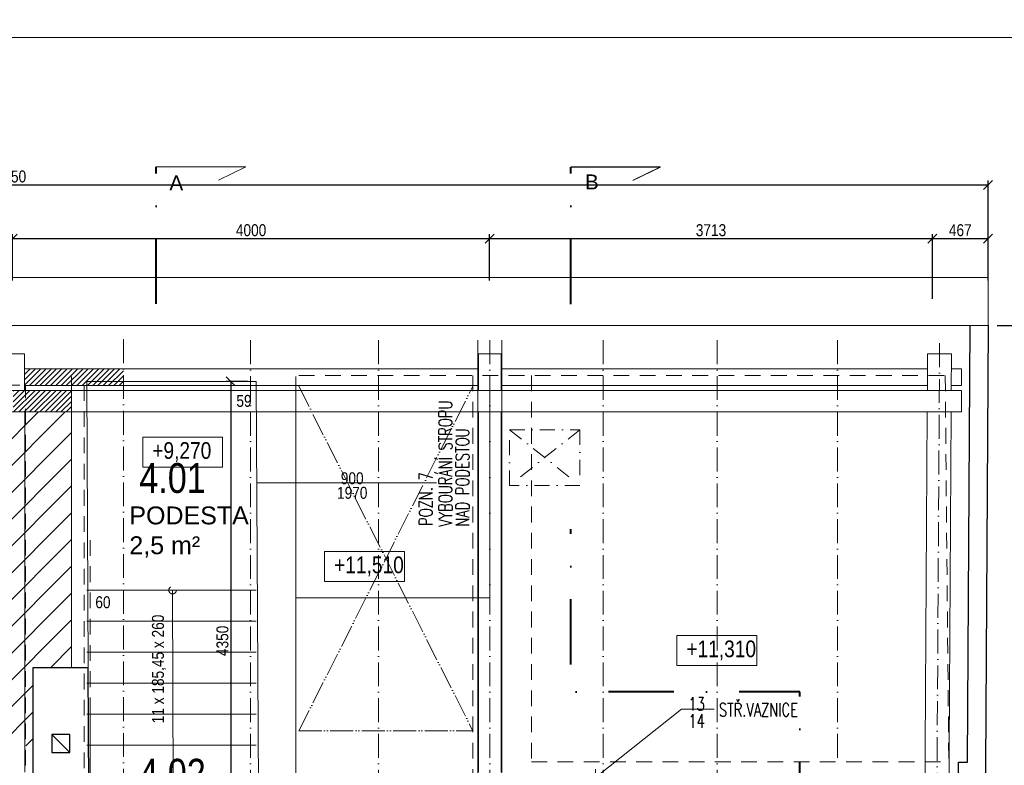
# Model space of a CAD drawing. Header units: millimetres. Extents: x -300958 to -108039, y 30118 to 292543.
# Tile 93 of 256: x -256303 to -248047, y 173407 to 179657. Entities that reach past the tile are written whole.
import ezdxf
from ezdxf.enums import TextEntityAlignment as Align

# ---------------------------------------------------------------- set-up
doc = ezdxf.new("R2010")
doc.units = ezdxf.units.MM
doc.header["$MEASUREMENT"] = 0
for name, pattern in [('ACAD_ISO05W100', [33, 24, -3, 0, -3, 0, -3]), ('CADRA_SOLID', [0]), ('CERCHOVANA1', [6, 4, -1, 0, -1]), ('DASHDOT', [25.4, 12.7, -6.35, 0, -6.35]), ('Dashdot2', [12.7, 6.35, -3.175, 0, -3.175]), ('DGN Style 2', [879.857395, 527.914437, -351.942958]), ('DGN Style 4', [1094.119168, 546.717885, -273.358943, 0.683397, -273.358943])]:
    doc.linetypes.add(name, pattern=pattern)
doc.layers.get('0').update_dxf_attribs({"lineweight": 13})
doc.layers.get('Defpoints').update_dxf_attribs({"color": 3, "lineweight": 13})
for name, color, linetype, lineweight in [('A_Krokev', 134, 'CERCHOVANA1', 9), ('A_Pozednice', 102, 'Continuous', 9), ('A_Vazné trámy', 52, 'Continuous', 9), ('A_Vodorovné prvky krovu', 133, 'Continuous', 9), ('BOURÁNÍ', 40, 'Continuous', 13), ('C_Osy a klenby', 4, 'CERCHOVANA1', 5), ('C_Výměny', 40, 'DASHDOT', 30), ('dims', 7, 'Continuous', 9), ('legenda', 7, 'Continuous', 13), ('popis', 7, 'Continuous', 9), ('RAMECEK', 7, 'Continuous', 0), ('rez', 7, 'Continuous', 13), ('schody', 7, 'Continuous', 13), ('tenka', 7, 'Continuous', 13), ('texts', 3, 'Continuous', 30), ('výškové kóty', 7, 'Continuous', 13), ('walls', 7, 'Continuous', 13)]:
    doc.layers.add(name, color=color, linetype=linetype, lineweight=lineweight)
doc.styles.add('GENERATED_STYLE_8', font='arial.ttf')
doc.styles.get("Standard").update_dxf_attribs({"font": 'txt.shx'})
doc.styles.add('STYLE-0', font='ARIALN.TTF')
doc.styles.add('Style-Arial', font='arial.ttf')
doc.dimstyles.new('arch', dxfattribs={"dimscale": 50, "dimtxt": 2.5, "dimasz": 2.5, "dimexe": 1.25, "dimexo": 0.9, "dimtad": 1, "dimdec": 0, "dimtxsty": 'STYLE-0', "dimblk": 'ARCHTICK', "dimcen": 2.5, "dimadec": 0, "dimazin": 0, "dimtfac": 1, "dimtdec": 0, "dimtmove": 2, "dimatfit": 3, "dimldrblk": 'ARCHTICK', "dimfxl": 0, "dimarcsym": 0})
pattern_1 = [(45, (363481.184, 113006.424), (-22.0970869, 22.0970869), [])]

# ---------------------------------------------------------------- blocks, each defined once
blk = doc.blocks.new('*U7')
at = {"layer": 'rez', "linetype": 'DGN Style 4', "lineweight": 40}
blk.add_line((-376.1, 573.9), (-376.1, -573.9), dxfattribs=at)
at = {"layer": 'rez', "linetype": 'Continuous', "lineweight": 0, "flags": 128}
blk.add_lwpolyline([(-376.1, -573.9), (376.1, -573.9), (146.2, -463.7)], dxfattribs=at)
blk = doc.blocks.new('_ArchTick')
at = {"color": 0, "linetype": 'ByBlock', "flags": 128}
blk.add_lwpolyline([(-0.5, -0.5), (0.5, 0.5)], dxfattribs=at)
blk = doc.blocks.new('*D9')
at = {"layer": 'Defpoints', "color": 0, "linetype": 'Continuous'}
for p in [(-248182.6, 178272.7), (-264632.6, 177495), (-248182.6, 177495)]:
    blk.add_point(p, dxfattribs=at)
at = {"layer": 'dims', "color": 0, "linetype": 'Continuous', "lineweight": -2}
for p, q in [((-264632.6, 177570), (-264632.6, 178310.2)), ((-264632.6, 178272.7), (-248182.6, 178272.7)), ((-248182.6, 177570), (-248182.6, 178310.2))]:
    blk.add_line(p, q, dxfattribs=at)
at = {"layer": 'dims', "color": 0, "linetype": 'Continuous', "lineweight": -2, "xscale": 75, "yscale": 75, "zscale": 75, "rotation": 180}
blk.add_blockref('_ArchTick', (-264632.6, 178272.7), dxfattribs=at)
at = {"layer": 'dims', "color": 0, "linetype": 'Continuous', "lineweight": -2, "xscale": 75, "yscale": 75, "zscale": 75}
blk.add_blockref('_ArchTick', (-248182.6, 178272.7), dxfattribs=at)
at = {"layer": 'dims', "color": 0, "linetype": 'Continuous', "insert": (-256407.6, 178342.5), "char_height": 100, "attachment_point": 5, "style": 'STYLE-0'}
blk.add_mtext('16450', dxfattribs=at)
blk = doc.blocks.new('*D19')
at = {"layer": 'Defpoints', "color": 0, "linetype": 'Continuous'}
for p in [(-252362.6, 177822.6), (-256362.6, 177395), (-252362.6, 177395)]:
    blk.add_point(p, dxfattribs=at)
at = {"layer": 'dims', "color": 0, "linetype": 'Continuous', "lineweight": -2}
for p, q in [((-256362.6, 177470), (-256362.6, 177860.1)), ((-252362.6, 177470), (-252362.6, 177860.1)), ((-256362.6, 177822.6), (-252362.6, 177822.6))]:
    blk.add_line(p, q, dxfattribs=at)
at = {"layer": 'dims', "color": 0, "linetype": 'Continuous', "lineweight": -2, "xscale": 75, "yscale": 75, "zscale": 75, "rotation": 180}
blk.add_blockref('_ArchTick', (-256362.6, 177822.6), dxfattribs=at)
at = {"layer": 'dims', "color": 0, "linetype": 'Continuous', "lineweight": -2, "xscale": 75, "yscale": 75, "zscale": 75}
blk.add_blockref('_ArchTick', (-252362.6, 177822.6), dxfattribs=at)
at = {"layer": 'dims', "color": 0, "linetype": 'Continuous', "insert": (-254362.6, 177892.4), "char_height": 100, "attachment_point": 5, "style": 'STYLE-0'}
blk.add_mtext('4000', dxfattribs=at)
blk = doc.blocks.new('*D20')
at = {"layer": 'Defpoints', "color": 0, "linetype": 'Continuous'}
for p in [(-248650, 177822.6), (-252362.6, 177395), (-248650, 177243.1)]:
    blk.add_point(p, dxfattribs=at)
at = {"layer": 'dims', "color": 0, "linetype": 'Continuous', "lineweight": -2}
for p, q in [((-252362.6, 177470), (-252362.6, 177860.1)), ((-248650, 177318.1), (-248650, 177860.1)), ((-252362.6, 177822.6), (-248650, 177822.6))]:
    blk.add_line(p, q, dxfattribs=at)
at = {"layer": 'dims', "color": 0, "linetype": 'Continuous', "lineweight": -2, "xscale": 75, "yscale": 75, "zscale": 75, "rotation": 180}
blk.add_blockref('_ArchTick', (-252362.6, 177822.6), dxfattribs=at)
at = {"layer": 'dims', "color": 0, "linetype": 'Continuous', "lineweight": -2, "xscale": 75, "yscale": 75, "zscale": 75}
blk.add_blockref('_ArchTick', (-248650, 177822.6), dxfattribs=at)
at = {"layer": 'dims', "color": 0, "linetype": 'Continuous', "insert": (-250506.3, 177892.4), "char_height": 100, "attachment_point": 5, "style": 'STYLE-0'}
blk.add_mtext('3713', dxfattribs=at)
blk = doc.blocks.new('*D21')
at = {"layer": 'Defpoints', "color": 0, "linetype": 'Continuous'}
for p in [(-248182.6, 177822.6), (-248182.6, 177395), (-248650, 177243.1)]:
    blk.add_point(p, dxfattribs=at)
at = {"layer": 'dims', "color": 0, "linetype": 'Continuous', "lineweight": -2}
for p, q in [((-248650, 177318.1), (-248650, 177860.1)), ((-248182.6, 177470), (-248182.6, 177860.1)), ((-248650, 177822.6), (-248182.6, 177822.6))]:
    blk.add_line(p, q, dxfattribs=at)
at = {"layer": 'dims', "color": 0, "linetype": 'Continuous', "lineweight": -2, "xscale": 75, "yscale": 75, "zscale": 75, "rotation": 180}
blk.add_blockref('_ArchTick', (-248650, 177822.6), dxfattribs=at)
at = {"layer": 'dims', "color": 0, "linetype": 'Continuous', "lineweight": -2, "xscale": 75, "yscale": 75, "zscale": 75}
blk.add_blockref('_ArchTick', (-248182.6, 177822.6), dxfattribs=at)
at = {"layer": 'dims', "color": 0, "linetype": 'Continuous', "insert": (-248416.3, 177892.4), "char_height": 100, "attachment_point": 5, "style": 'STYLE-0'}
blk.add_mtext('467', dxfattribs=at)
blk = doc.blocks.new('*D43')
at = {"layer": 'Defpoints', "color": 0, "linetype": 'Continuous'}
for p in [(-248182.6, 177095), (-247252.8, 177095), (-247843.9, 176375)]:
    blk.add_point(p, dxfattribs=at)
at = {"layer": 'dims', "color": 0, "linetype": 'Continuous', "lineweight": -2}
for p, q in [((-248107.6, 177095), (-247215.3, 177095)), ((-247252.8, 176375), (-247252.8, 177095)), ((-247768.9, 176375), (-247215.3, 176375))]:
    blk.add_line(p, q, dxfattribs=at)
at = {"layer": 'dims', "color": 0, "linetype": 'Continuous', "lineweight": -2, "xscale": 75, "yscale": 75, "zscale": 75}
for p, rotation in [((-247252.8, 177095), 90), ((-247252.8, 176375), 270)]:
    blk.add_blockref('_ArchTick', p, dxfattribs=dict(at, rotation=rotation))
at = {"layer": 'dims', "color": 0, "linetype": 'Continuous', "insert": (-247322.6, 176735), "char_height": 100, "attachment_point": 5, "rotation": 90, "style": 'STYLE-0'}
blk.add_mtext('720', dxfattribs=at)
blk = doc.blocks.new('*U49')
at = {"layer": 'RAMECEK', "linetype": 'Continuous', "lineweight": 0, "flags": 128}
blk.add_lwpolyline([(-15750, -11137.5), (15750, -11137.5), (15750, 11137.5), (-15750, 11137.5)], close=True, dxfattribs=at)
blk = doc.blocks.new('*D873')
at = {"layer": 'Defpoints', "color": 0, "linetype": 'Continuous'}
for p in [(-254318.5, 176625), (-254532.6, 172275), (-254318.5, 172275)]:
    blk.add_point(p, dxfattribs=at)
at = {"layer": 'dims', "color": 0, "linetype": 'Continuous', "lineweight": -2}
for p, q in [((-254393.5, 176625), (-254570.1, 176625)), ((-254532.6, 176625), (-254532.6, 172275)), ((-254393.5, 172275), (-254570.1, 172275))]:
    blk.add_line(p, q, dxfattribs=at)
at = {"layer": 'dims', "color": 0, "linetype": 'Continuous', "lineweight": -2, "xscale": 75, "yscale": 75, "zscale": 75}
for p, rotation in [((-254532.6, 176625), 90), ((-254532.6, 172275), 270)]:
    blk.add_blockref('_ArchTick', p, dxfattribs=dict(at, rotation=rotation))
at = {"layer": 'dims', "color": 0, "linetype": 'Continuous', "insert": (-254602.4, 174450), "char_height": 100, "attachment_point": 5, "rotation": 90, "style": 'STYLE-0'}
blk.add_mtext('4350', dxfattribs=at)

msp = doc.modelspace()

# ---------------------------------------------------------------- hatches: boundary and pattern name
at = {"layer": 'C_Výměny', "linetype": 'CADRA_SOLID', "lineweight": 0, "ltscale": 0.5}
h = msp.add_hatch(dxfattribs=at)
h.set_pattern_fill('ANSI31', color=256, scale=250)
h.set_pattern_definition(pattern_1)
h.paths.add_polyline_path([(-262460.1, 176730.3), (-263510.7, 176730.3), (-263510.7, 176590.3), (-262460.1, 176590.3)])
h.paths.add_polyline_path([(-261367.1, 176730.3), (-262460.1, 176730.3), (-262460.1, 176590.3), (-261367.1, 176590.3)])
h.paths.add_polyline_path([(-260327.2, 176730.3), (-261367.1, 176730.3), (-261367.1, 176590.3), (-260327.2, 176590.3)])
h.paths.add_polyline_path([(-260143, 176730.3), (-260327.2, 176730.3), (-260327.2, 176590.3), (-260142.8, 176590.3)])
h.paths.add_polyline_path([(-259347.2, 176730.3), (-259953, 176730.3), (-259952.8, 176590.3), (-259347.2, 176590.3)])
h.paths.add_polyline_path([(-258387.2, 176730.3), (-259347.2, 176730.3), (-259347.2, 176590.3), (-258387.2, 176590.3)])
h.paths.add_polyline_path([(-257297.8, 176730.3), (-258387.2, 176730.3), (-258387.2, 176590.3), (-257297.8, 176590.3)])
h.paths.add_polyline_path([(-256451.7, 176730.3), (-257297.8, 176730.3), (-257297.8, 176590.3), (-256451.7, 176590.3)])
h.paths.add_polyline_path([(-255433.6, 176730.3), (-256261.7, 176730.3), (-256261.7, 176590.3), (-255433.6, 176590.3)])
h = msp.add_hatch(dxfattribs=at)
h.set_pattern_fill('ANSI31', color=256, scale=250)
h.set_pattern_definition(pattern_1)
h.paths.add_polyline_path([(-255867.4, 176548.9), (-256356.7, 176548.9), (-256356.7, 176368.9), (-255867.4, 176368.9)])
h = msp.add_hatch(dxfattribs=at)
h.set_pattern_fill('ANSI31', color=256, scale=50)
h.set_pattern_definition([(45, (219433.03, 17267.47), (-112.2532, 112.2532), [])])
h.paths.add_polyline_path([(-256451.7, 176368.9), (-257143.3, 176368.9), (-257143.3, 173569.7), (-256452.1, 173569.7)])
h.paths.add_polyline_path([(-255867.4, 176368.9), (-256261.7, 176368.9), (-256262.1, 173569.7), (-256189.2, 173569.7), (-256189.2, 174228), (-255867.4, 174228)])
h.paths.add_polyline_path([(-256261.7, 176368.9), (-256356.7, 176368.9), (-256356.7, 173569.7), (-256262.1, 173569.7)])
h.paths.add_polyline_path([(-256356.7, 176368.9), (-256451.7, 176368.9), (-256452.1, 173569.7), (-256356.7, 173569.7)])

# ---------------------------------------------------------------- linework, layer by layer
at = {"layer": 'A_Krokev', "ltscale": 50}
for p, q in [((-255433.6, 176978.6), (-255433.6, 160969.8)), ((-254367, 176970.5), (-254367, 168101.9)), ((-253294.6, 176970.5), (-253294.6, 168101.9)), ((-252360.3, 176970.5), (-252360.3, 160961.8)), ((-251411.1, 176970.5), (-251411.1, 173228.9)), ((-250454.2, 176970.5), (-250454.2, 173228.9)), ((-249444.2, 176970.5), (-249444.2, 173378.9)), ((-248589.1, 176945), (-248612.8, 173085))]:
    msp.add_line(p, q, dxfattribs=at)
at = {"layer": 'A_Pozednice', "ltscale": 0.4}
for points in [[(-252455.3, 176730.3), (-256261.7, 176730.3)], [(-252455.3, 176730.3), (-256261.7, 176730.3)], [(-248690.4, 176730.3), (-252265.3, 176730.3)], [(-248491.3, 176590.3), (-248405.1, 176590.3), (-248405.1, 176730.3), (-248490.4, 176730.3)], [(-256261.7, 176590.3), (-252455.3, 176590.3)], [(-256261.7, 176590.3), (-252455.3, 176590.3)], [(-252265.3, 176590.3), (-248691.3, 176590.3)]]:
    msp.add_lwpolyline(points, dxfattribs=at)
at = {"layer": 'A_Vazné trámy', "ltscale": 0.4}
for points in [[(-256451.7, 176548.9), (-256451.7, 176856.3), (-256261.7, 176856.3), (-256261.7, 176548.9)], [(-252455.3, 176548.9), (-252455.3, 176856.3), (-252265.3, 176856.3), (-252265.3, 176548.9)], [(-248691.5, 176548.9), (-248689.7, 176856.3), (-248489.7, 176855.9), (-248491.5, 176548.9)], [(-256259, 176368.9), (-256259.3, 173349.5)], [(-252455.7, 173348.8), (-252455.3, 176368.9)], [(-252265.3, 176368.9), (-252265.7, 173349.5)], [(-248712.8, 173085), (-248692.7, 176368.9)], [(-248492.6, 176368.9), (-248512.8, 173085)]]:
    msp.add_lwpolyline(points, dxfattribs=at)
at = {"layer": 'A_Vodorovné prvky krovu'}
for p, q in [((-252460.3, 176970.5), (-252460.3, 160961.8)), ((-252260.3, 176970.5), (-252260.3, 160961.8))]:
    msp.add_line(p, q, dxfattribs=at)
for points in [[(-248405.1, 176548.9), (-264068.5, 176548.9), (-264068.5, 160214.6), (-257934.8, 160214.6), (-257934.8, 161377.8), (-248284.9, 161377.8)], [(-248405.1, 176548.9), (-264068.5, 176548.9), (-264068.5, 160214.6), (-257934.8, 160214.6), (-257934.8, 161377.8), (-248284.9, 161377.8)], [(-248405.1, 176368.9), (-248405.1, 176548.9)], [(-248405.1, 176368.9), (-263888.5, 176368.9), (-263888.5, 160394.6), (-258114.8, 160394.6), (-258114.8, 161557.8), (-248284.9, 161557.8)], [(-248405.1, 176368.9), (-263888.5, 176368.9), (-263888.5, 160394.6), (-258114.8, 160394.6), (-258114.8, 161557.8), (-248284.9, 161557.8)]]:
    msp.add_lwpolyline(points, dxfattribs=at)
at = {"layer": 'BOURÁNÍ', "linetype": 'Continuous'}
for p, q in [((-255867.4, 174228), (-255867.4, 176666.5)), ((-255740.9, 176625), (-255727.6, 174228)), ((-254292.6, 171925), (-254318.5, 176625)), ((-253987.8, 176666.5), (-253987.8, 171925)), ((-252360.3, 174810.3), (-252360.3, 176590.3))]:
    msp.add_line(p, q, dxfattribs=at)
at = {"layer": 'BOURÁNÍ', "linetype": 'ACAD_ISO05W100', "ltscale": 8}
for p, q in [((-253962.6, 173695), (-252502.6, 176585)), ((-253962.6, 176585), (-252502.6, 173695)), ((-253962.6, 173695), (-252502.6, 173695))]:
    msp.add_line(p, q, dxfattribs=at)
at = {"layer": 'BOURÁNÍ', "linetype": 'Continuous'}
msp.add_lwpolyline([(-253987.8, 174810.3), (-252360.3, 174810.3)], dxfattribs=at)
at = {"layer": 'C_Osy a klenby', "linetype": 'Dashdot2', "ltscale": 20}
for p, q in [((-251605.5, 176220.6), (-252195.4, 175752.6)), ((-252195.4, 176220.6), (-251605.5, 175752.6))]:
    msp.add_line(p, q, dxfattribs=at)
msp.add_lwpolyline([(-251605.5, 175752.6), (-252195.4, 175752.6), (-252195.4, 176220.6), (-251605.5, 176220.6)], close=True, dxfattribs=at)
at = {"layer": 'dims', "linetype": 'Continuous'}
msp.add_line((-254312.6, 175775), (-252808.7, 175775), dxfattribs=at)
at = {"layer": 'rez', "linetype": 'Continuous', "lineweight": 0, "flags": 128}
msp.add_lwpolyline([(-251682.6, 178423), (-250930.4, 178423), (-251160.2, 178312.8)], dxfattribs=at)
at = {"layer": 'rez', "linetype": 'DGN Style 4', "lineweight": 40, "flags": 128}
msp.add_lwpolyline([(-249761.7, 172891), (-249761.7, 174023.1), (-251682.6, 174023.1), (-251682.6, 175385.2)], dxfattribs=at)
at = {"layer": 'schody', "linetype": 'Continuous', "lineweight": 0}
msp.add_line((-255712.6, 173852.7), (-255712.6, 171695), dxfattribs=at)
at = {"layer": 'tenka', "linetype": 'ACAD_ISO05W100', "lineweight": 0, "ltscale": 25}
msp.add_line((-248182.6, 177095), (-248182.6, 177495), dxfattribs=at)
at = {"layer": 'tenka', "linetype": 'DGN Style 2', "lineweight": 0, "ltscale": 0.25}
for p, q in [((-253962.6, 176675), (-248542.6, 176675)), ((-252502.6, 176675), (-252502.6, 170465)), ((-252012.6, 176675), (-252012.6, 173435)), ((-248542.6, 176675), (-248512.6, 173435)), ((-264132.6, 176595), (-256252.6, 176595)), ((-256252.6, 171645), (-256252.6, 176595)), ((-255762.6, 176595), (-255762.6, 170465)), ((-255712.6, 175295), (-255712.6, 173852.7)), ((-252012.6, 173435), (-248512.6, 173435))]:
    msp.add_line(p, q, dxfattribs=at)
at = {"layer": 'tenka', "linetype": 'Continuous'}
for p, q in [((-254318.5, 176625), (-255740.9, 176625)), ((-254318, 176590.3), (-255740.4, 176590.3)), ((-254318.5, 174875), (-255740.9, 174875)), ((-255013.8, 172275), (-255020.9, 174875)), ((-254318.5, 174615), (-255740.9, 174615)), ((-254318.5, 174355), (-255740.9, 174355)), ((-254318.5, 174095), (-255740.9, 174095)), ((-254318.5, 173835), (-255740.9, 173835)), ((-254318.5, 173575), (-255740.9, 173575))]:
    msp.add_line(p, q, dxfattribs=at)
at = {"layer": 'tenka', "linetype": 'Continuous', "lineweight": 30}
msp.add_line((-256032.6, 173665), (-255882.6, 173515), dxfattribs=at)
at = {"layer": 'tenka', "linetype": 'Continuous', "lineweight": 0, "flags": 128}
msp.add_lwpolyline([(-248182.6, 177495), (-265032.6, 177495), (-265032.6, 159245), (-256982.6, 159245), (-256982.6, 160415), (-248282.6, 160415)], dxfattribs=at)
at = {"layer": 'tenka', "linetype": 'Continuous', "flags": 128}
msp.add_lwpolyline([(-248182.6, 177095), (-264632.6, 177095), (-264632.6, 159645), (-257382.6, 159645), (-257382.6, 160815), (-248282.6, 160815)], dxfattribs=at)
at = {"layer": 'tenka', "linetype": 'Continuous', "lineweight": 30, "flags": 128}
msp.add_lwpolyline([(-255882.6, 173515), (-255882.6, 173665), (-256032.6, 173665), (-256032.6, 173515)], close=True, dxfattribs=at)
at = {"layer": 'tenka', "linetype": 'DGN Style 2', "lineweight": 0, "ltscale": 0.25}
msp.add_circle((-255020.9, 174875), 31.6, dxfattribs=at)
at = {"layer": 'výškové kóty', "linetype": 'Continuous', "lineweight": 0, "flags": 128}
for points in [[(-255271.5, 176157.1), (-254600.8, 176157.1), (-254600.8, 175907.6), (-255271.5, 175907.6)], [(-253746.6, 175198.3), (-253075.9, 175198.3), (-253075.9, 174948.7), (-253746.6, 174948.7)], [(-250793.4, 174494.1), (-250122.7, 174494.1), (-250122.7, 174244.6), (-250793.4, 174244.6)]]:
    msp.add_lwpolyline(points, close=True, dxfattribs=at)
at = {"layer": 'výškové kóty', "linetype": 'Continuous', "flags": 128}
msp.add_lwpolyline([(-250480.4, 173876.9), (-250753.4, 173876.9), (-251474, 173303.6), (-251474, 173374)], dxfattribs=at)
at = {"layer": 'walls', "linetype": 'Continuous', "lineweight": 30}
for p, q in [((-256189.2, 173059.6), (-256189.2, 174228)), ((-256189.2, 174228), (-255727.6, 174228)), ((-255721.2, 173059.6), (-255727.6, 174228))]:
    msp.add_line(p, q, dxfattribs=at)
for points in [[(-248432.2, 173085), (-248430.1, 173432.1), (-248355.1, 173432.1), (-248332.6, 177095), (-248332.6, 177095)], [(-248182.6, 177095), (-248208.2, 172932.6)]]:
    msp.add_lwpolyline(points, dxfattribs=at)

# ---------------------------------------------------------------- block references
at = {"layer": 'RAMECEK', "linetype": 'Continuous', "lineweight": 0}
for p in [(-252482.6, 190645), (-252482.6, 168370)]:
    msp.add_blockref('*U49', p, dxfattribs=at)
at = {"layer": 'rez', "linetype": 'DGN Style 4', "lineweight": 40, "extrusion": (0, 0, -1), "rotation": 180}
for p in [(254781.5, 177849.2), (251306.5, 177847)]:
    msp.add_blockref('*U7', p, dxfattribs=at)

# ---------------------------------------------------------------- texts
at = {"layer": 'dims', "linetype": 'Continuous', "insert": (-253514.5, 175751.4), "char_height": 100, "attachment_point": 5, "line_spacing_factor": 0.731636, "style": 'STYLE-0'}
msp.add_mtext('900\\P1970', dxfattribs=at)
at = {"layer": 'legenda', "linetype": 'Continuous', "lineweight": 0, "char_height": 112, "attachment_point": 4, "line_spacing_factor": 0.765173, "style": 'Style-Arial'}
for s, insert, rotation in [('{\\Fromans|c238;\\W0.71429;VYBOURÁNÍ STROPU\\PNAD PODESTOU}', (-252662.2, 175408.7), 90.00116), ('{\\Fromans|c238;\\W0.7143;POZN. 7}', (-252898.1, 175414.6), 90.00116), ('{\\Fromans|c238;\\W0.71429;13\\P14\\H1.3914x; }', (-250695.1, 173849.7), 0.00116), ('{\\Fromans|c238;\\W0.71429;STŘ.VAZNICE}', (-250439.5, 173872.7), 0.00116)]:
    msp.add_mtext(s, dxfattribs=dict(at, insert=insert, rotation=rotation))
at = {"layer": 'popis', "linetype": 'Continuous', "lineweight": 0, "insert": (-255383, 175576.7), "char_height": 150, "width": 1303.837, "attachment_point": 1, "style": 'GENERATED_STYLE_8'}
msp.add_mtext('\\A1;PODESTA \\P2,5 m²', dxfattribs=at)
at = {"layer": 'rez', "linetype": 'Continuous', "lineweight": 0, "char_height": 125, "attachment_point": 7, "style": 'GENERATED_STYLE_8'}
for s, insert, width in [('A', (-255047.6, 178226.6), 233.395), ('B', (-251563.9, 178235.1), 289.154)]:
    msp.add_mtext(s, dxfattribs=dict(at, insert=insert, width=width))
at = {"layer": 'schody', "linetype": 'Continuous', "style": 'STYLE-0'}
for s, p in [('59', (-254422.1, 176462)), ('60', (-255604.6, 174773.8))]:
    msp.add_text(s, height=100, dxfattribs=at).set_placement(p, align=Align.MIDDLE_CENTER)
msp.add_text('11 x 185,45 x 260', height=100, rotation=90, dxfattribs=at).set_placement((-255143.4, 174214.4), align=Align.MIDDLE_CENTER)
at = {"layer": 'texts', "linetype": 'Continuous', "lineweight": 0, "char_height": 250, "width": 788.673, "attachment_point": 5}
for s, insert in [('{\\fArial Narrow|b0|i0|c238|p39;4.01}', (-255021, 175813.6)), ('\\fArial Narrow|b0|i0|c238|p39;4.02', (-255021, 173334.7))]:
    msp.add_mtext(s, dxfattribs=dict(at, insert=insert))
at = {"layer": 'výškové kóty', "linetype": 'Continuous', "lineweight": 0, "char_height": 140, "width": 1046.843, "attachment_point": 1, "style": 'STYLE-0'}
for s, insert in [('+9,270', (-255191, 176116.2)), ('+11,510', (-253666.1, 175157.4)), ('+11,310', (-250712.9, 174453.2))]:
    msp.add_mtext(s, dxfattribs=dict(at, insert=insert))

# ---------------------------------------------------------------- dimensions: what is measured, and where the dimension line sits
at = {"layer": 'dims', "linetype": 'Continuous'}
for base, p1, p2, override, picture, middle in [((-248182.6, 178272.7), (-264632.6, 177495), (-248182.6, 177495), {"dimtxt": 2, "dimasz": 1.5, "dimexe": 0.75, "dimexo": 1.5, "dimgap": 0.375, "dimcen": 0.05}, '*D9', (-256407.6, 178342.5)), ((-252362.6, 177822.6), (-256362.6, 177395), (-252362.6, 177395), {"dimtxt": 2, "dimasz": 1.5, "dimexe": 0.75, "dimexo": 1.5, "dimgap": 0.375, "dimcen": 0.001}, '*D19', (-254362.6, 177892.4)), ((-248650, 177822.6), (-252362.6, 177395), (-248650, 177243.1), {"dimtxt": 2, "dimasz": 1.5, "dimexe": 0.75, "dimexo": 1.5, "dimgap": 0.375, "dimcen": 0.001}, '*D20', (-250506.3, 177892.4)), ((-248182.6, 177822.6), (-248650, 177243.1), (-248182.6, 177395), {"dimtxt": 2, "dimasz": 1.5, "dimexe": 0.75, "dimexo": 1.5, "dimgap": 0.375, "dimcen": 0.001}, '*D21', (-248416.3, 177892.4))]:
    dim = msp.add_linear_dim(base=base, p1=p1, p2=p2, dimstyle='arch', override=override, dxfattribs=at)
    dim.commit()
    dim.dimension.update_dxf_attribs({"geometry": picture, "text_midpoint": middle})
for base, p1, p2, angle, override, picture, middle in [((-247252.8, 177095), (-247843.9, 176375), (-248182.6, 177095), 90, {"dimtxt": 2, "dimasz": 1.5, "dimexe": 0.75, "dimexo": 1.5, "dimgap": 0.375, "dimcen": 0.001}, '*D43', (-247322.6, 176735)), ((-254532.6, 172275), (-254318.5, 176625), (-254318.5, 172275), 270, {"dimtxt": 2, "dimasz": 1.5, "dimexe": 0.75, "dimexo": 1.5, "dimgap": 0.375, "dimcen": 0.05}, '*D873', (-254602.4, 174450))]:
    dim = msp.add_linear_dim(base=base, p1=p1, p2=p2, angle=angle, dimstyle='arch', override=override, dxfattribs=at)
    dim.commit()
    dim.dimension.update_dxf_attribs({"geometry": picture, "text_midpoint": middle})

doc.saveas('drawing.dxf')
